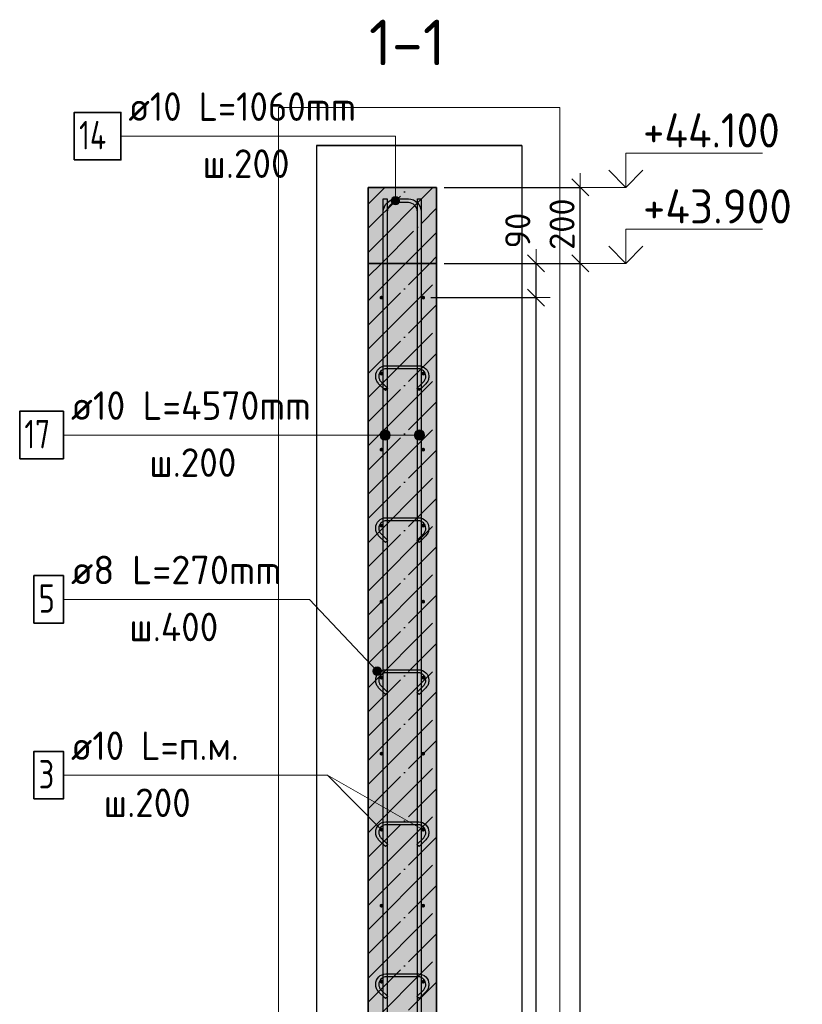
# Model space of a CAD drawing. Header units: millimetres. Extents: x 6386 to 94758, y 48049 to 71352.
# Tile 12 of 38: x 47919 to 49979, y 65340 to 67931. Entities that reach past the tile are written whole.
import ezdxf

# ---------------------------------------------------------------- set-up
doc = ezdxf.new("R2010")
doc.units = ezdxf.units.MM
doc.header["$PDMODE"] = 65
doc.linetypes.add('______11', pattern=[150, 120, -15, 0, -15])
doc.linetypes.add('______5', pattern=[330, 240, -30, 30, -30])
for name, color, linetype, lineweight in [('Standard', 7, 'Continuous', 25), ('Арм.стержн. Арматура края', 96, 'Continuous', 35), ('Арм.стержн. вертикальными 1', 22, 'Continuous', 35), ('Арм.стержн.горизонт. 1', 180, 'Continuous', 35), ('Высотная отметки_ общее', 7, 'Continuous', 13), ('Размерная линия_ общее', 7, 'Continuous', 13), ('Текст_ примечание', 7, 'Continuous', 13)]:
    doc.layers.add(name, color=color, linetype=linetype, lineweight=lineweight)
doc.layers.add('Арм.стержн.Стяжки', color=7, linetype='Continuous', lineweight=35, true_color=0x501e0f)
doc.styles.add('ISOCPEUR', font='ISOCPEUR')
doc.dimstyles.new('DIMSTYLE_3', dxfattribs={"dimtxt": 66, "dimasz": 75, "dimexe": 0, "dimexo": 0, "dimgap": 33, "dimtad": 2, "dimdec": 0, "dimrnd": 5, "dimzin": 12, "dimdsep": 46, "dimtxsty": 'ISOCPEUR', "dimblk1": 'ALL_ML_STRICH', "dimblk2": 'ALL_ML_STRICH', "dimsah": 1, "dimcen": 0, "dimclrd": 7, "dimclre": 256, "dimclrt": 7, "dimadec": 0, "dimazin": 0, "dimtfac": 1, "dimtdec": 0, "dimtix": 1, "dimtmove": 2, "dimatfit": 3, "dimfxl": 0, "dimtvp": 1.2, "dimtzin": 0, "dimlwd": 0, "dimlwe": -3, "dimarcsym": 0})
doc.dimstyles.new('DIMSTYLE_7', dxfattribs={"dimtxt": 66, "dimasz": 75, "dimexe": 0, "dimexo": 0, "dimgap": 33, "dimtad": 2, "dimdec": 0, "dimrnd": 5, "dimzin": 12, "dimdsep": 46, "dimtxsty": 'ISOCPEUR', "dimblk1": 'ALL_ML_STRICH', "dimblk2": 'ALL_ML_STRICH', "dimsah": 1, "dimcen": 0, "dimclrd": 7, "dimclre": 256, "dimclrt": 7, "dimadec": 0, "dimazin": 0, "dimtfac": 1, "dimtdec": 0, "dimtix": 1, "dimtmove": 2, "dimatfit": 3, "dimfxl": 0, "dimtzin": 0, "dimlwd": 0, "dimlwe": -3, "dimarcsym": 0})

# ---------------------------------------------------------------- blocks, each defined once
blk = doc.blocks.new('ALL_ML_STRICH')
at = {"color": 0, "linetype": 'ByBlock', "lineweight": -2}
for p, q in [((0, -0.5), (0, 0.5)), ((-1, 0), (0.5, 0)), ((-0.3, -0.3), (0.3, 0.3))]:
    blk.add_line(p, q, dxfattribs=at)
blk = doc.blocks.new('*D175')
at = {"layer": 'DEFPOINTS', "color": 7, "linetype": 'Continuous', "lineweight": 13, "transparency": 33554687}
for p in [(49016.4, 67289.6), (49016.4, 62889.6), (49394.8, 62889.6)]:
    blk.add_point(p, dxfattribs=at)
at = {"layer": 'Размерная линия_ общее', "color": 253, "linetype": 'Continuous', "lineweight": -2, "true_color": 0xa0a0a0, "transparency": 33554687}
for p, q in [((49036.4, 67289.6), (49394.8, 67289.6)), ((49036.4, 62889.6), (49394.8, 62889.6))]:
    blk.add_line(p, q, dxfattribs=at)
at = {"layer": 'Размерная линия_ общее', "color": 7, "linetype": 'Continuous', "lineweight": -2, "transparency": 33554687}
blk.add_line((49394.8, 62889.6), (49394.8, 67289.6), dxfattribs=at)
at = {"layer": 'Размерная линия_ общее', "color": 7, "linetype": 'Continuous', "lineweight": 13, "transparency": 33554687, "xscale": 75, "yscale": 75, "zscale": 75}
for p, rotation in [((49394.8, 67289.6), 90), ((49394.8, 62889.6), 270)]:
    blk.add_blockref('ALL_ML_STRICH', p, dxfattribs=dict(at, rotation=rotation))
at = {"layer": 'Размерная линия_ общее', "color": 7, "linetype": 'Continuous', "lineweight": 13, "transparency": 33554687, "insert": (49346.8, 65086.3), "char_height": 66, "width": 264, "attachment_point": 5, "rotation": 90, "style": 'ISOCPEUR'}
blk.add_mtext('\\A1;{4400}', dxfattribs=at)
blk = doc.blocks.new('*D176')
at = {"layer": 'DEFPOINTS', "color": 7, "linetype": 'Continuous', "lineweight": 13, "transparency": 33554687}
for p in [(49016.4, 67489.6), (49016.4, 67289.6), (49394.8, 67289.6)]:
    blk.add_point(p, dxfattribs=at)
at = {"layer": 'Размерная линия_ общее', "color": 253, "linetype": 'Continuous', "lineweight": -2, "true_color": 0xa0a0a0, "transparency": 33554687}
for p, q in [((49036.4, 67489.6), (49394.8, 67489.6)), ((49036.4, 67289.6), (49394.8, 67289.6))]:
    blk.add_line(p, q, dxfattribs=at)
at = {"layer": 'Размерная линия_ общее', "color": 7, "linetype": 'Continuous', "lineweight": -2, "transparency": 33554687}
blk.add_line((49394.8, 67289.6), (49394.8, 67489.6), dxfattribs=at)
at = {"layer": 'Размерная линия_ общее', "color": 7, "linetype": 'Continuous', "lineweight": 13, "transparency": 33554687, "xscale": 75, "yscale": 75, "zscale": 75}
for p, rotation in [((49394.8, 67489.6), 90), ((49394.8, 67289.6), 270)]:
    blk.add_blockref('ALL_ML_STRICH', p, dxfattribs=dict(at, rotation=rotation))
at = {"layer": 'Размерная линия_ общее', "color": 7, "linetype": 'Continuous', "lineweight": 13, "transparency": 33554687, "insert": (49346.8, 67392.9), "char_height": 66, "width": 198, "attachment_point": 5, "rotation": 90, "style": 'ISOCPEUR'}
blk.add_mtext('\\A1;{200}', dxfattribs=at)
blk = doc.blocks.new('*D178')
at = {"layer": 'DEFPOINTS', "color": 7, "linetype": 'Continuous', "lineweight": 13, "transparency": 33554687}
for p in [(48981.4, 67199.6), (48981.4, 62999.6), (49278.4, 62999.6)]:
    blk.add_point(p, dxfattribs=at)
at = {"layer": 'Размерная линия_ общее', "color": 253, "linetype": 'Continuous', "lineweight": -2, "true_color": 0xa0a0a0, "transparency": 33554687}
for p, q in [((49001.4, 67199.6), (49278.4, 67199.6)), ((49001.4, 62999.6), (49278.4, 62999.6))]:
    blk.add_line(p, q, dxfattribs=at)
at = {"layer": 'Размерная линия_ общее', "color": 7, "linetype": 'Continuous', "lineweight": -2, "transparency": 33554687}
blk.add_line((49278.4, 62999.6), (49278.4, 67199.6), dxfattribs=at)
at = {"layer": 'Размерная линия_ общее', "color": 7, "linetype": 'Continuous', "lineweight": 13, "transparency": 33554687, "xscale": 75, "yscale": 75, "zscale": 75}
for p, rotation in [((49278.4, 67199.6), 90), ((49278.4, 62999.6), 270)]:
    blk.add_blockref('ALL_ML_STRICH', p, dxfattribs=dict(at, rotation=rotation))
at = {"layer": 'Размерная линия_ общее', "color": 7, "linetype": 'Continuous', "lineweight": 13, "transparency": 33554687, "insert": (49197.4, 64874.6), "char_height": 66, "width": 3.3, "attachment_point": 1, "rotation": 90, "line_spacing_factor": 0.60241, "style": 'ISOCPEUR'}
blk.add_mtext('\\W0.91;21х200=4200', dxfattribs=at)
blk = doc.blocks.new('*D179')
at = {"layer": 'DEFPOINTS', "color": 7, "linetype": 'Continuous', "lineweight": 13, "transparency": 33554687}
for p in [(49016.4, 67289.6), (48981.4, 67199.6), (49278.4, 67199.6)]:
    blk.add_point(p, dxfattribs=at)
at = {"layer": 'Размерная линия_ общее', "color": 253, "linetype": 'Continuous', "lineweight": -2, "true_color": 0xa0a0a0, "transparency": 33554687}
for p, q in [((49036.4, 67289.6), (49278.4, 67289.6)), ((49001.4, 67199.6), (49278.4, 67199.6))]:
    blk.add_line(p, q, dxfattribs=at)
at = {"layer": 'Размерная линия_ общее', "color": 7, "linetype": 'Continuous', "lineweight": -2, "transparency": 33554687}
blk.add_line((49278.4, 67199.6), (49278.4, 67289.6), dxfattribs=at)
at = {"layer": 'Размерная линия_ общее', "color": 7, "linetype": 'Continuous', "lineweight": 13, "transparency": 33554687, "xscale": 75, "yscale": 75, "zscale": 75}
for p, rotation in [((49278.4, 67289.6), 90), ((49278.4, 67199.6), 270)]:
    blk.add_blockref('ALL_ML_STRICH', p, dxfattribs=dict(at, rotation=rotation))
at = {"layer": 'Размерная линия_ общее', "color": 7, "linetype": 'Continuous', "lineweight": 13, "transparency": 33554687, "insert": (49230.3, 67376), "char_height": 66, "width": 132, "attachment_point": 5, "rotation": 90, "style": 'ISOCPEUR'}
blk.add_mtext('\\A1;{90}', dxfattribs=at)
blk = doc.blocks.new('COMPLEX_ELEVATIONDIM_1')
at = {"layer": 'Высотная отметки_ общее', "color": 7, "linetype": 'Continuous', "lineweight": 13, "transparency": 33554687}
for p, q in [((49514.8, 67489.6), (49514.8, 67579.6)), ((49514.8, 67579.6), (49874.8, 67579.6)), ((49514.8, 67489.6), (49469.8, 67534.6)), ((49514.8, 67489.6), (49559.8, 67534.6)), ((49514.8, 67489.6), (49408.7, 67489.6)), ((49514.8, 67489.6), (49514.8, 67489.6)), ((49514.8, 67489.6), (49514.8, 67489.6)), ((49514.8, 67489.6), (49514.8, 67489.6)), ((49514.8, 67489.6), (49514.8, 67489.6)), ((49514.8, 67289.6), (49514.8, 67379.6)), ((49514.8, 67379.6), (49874.8, 67379.6)), ((49514.8, 67289.6), (49469.8, 67334.6)), ((49514.8, 67289.6), (49559.8, 67334.6)), ((49514.8, 67289.6), (49408.7, 67289.6)), ((49514.8, 67289.6), (49514.8, 67289.6)), ((49514.8, 67289.6), (49514.8, 67289.6)), ((49514.8, 67289.6), (49514.8, 67289.6)), ((49514.8, 67289.6), (49514.8, 67289.6)), ((49514.8, 62889.6), (49514.8, 62979.6)), ((49514.8, 62979.6), (49874.8, 62979.6)), ((49514.8, 62889.6), (49469.8, 62934.6)), ((49514.8, 62889.6), (49559.8, 62934.6)), ((49514.8, 62889.6), (49514.8, 62889.6)), ((49514.8, 62889.6), (49514.8, 62889.6)), ((49514.8, 62889.6), (49514.8, 62889.6)), ((49514.8, 62889.6), (49514.8, 62889.6))]:
    blk.add_line(p, q, dxfattribs=at)
blk.add_lwpolyline([(49514.8, 62889.6), (49454.8, 62889.6), (49454.8, 62889.6), (49408.7, 62889.6)], dxfattribs=at)
at = {"layer": 'Высотная отметки_ общее', "color": 7, "linetype": 'Continuous', "lineweight": 13, "transparency": 33554687, "char_height": 90, "attachment_point": 7, "style": 'ISOCPEUR'}
for s, insert, width in [('\\W0.92;+44.100', (49559.8, 67594.6), 446.05), ('\\W0.96;+43.900', (49559.8, 67394.6), 456.775), ('\\W0.96;+39.500', (49559.8, 62994.6), 447.716)]:
    blk.add_mtext(s, dxfattribs=dict(at, insert=insert, width=width))

msp = doc.modelspace()

# ---------------------------------------------------------------- hatches: boundary and pattern name
at = {"linetype": 'Continuous', "lineweight": -3, "transparency": 33554687}
msp.add_hatch(color=9, dxfattribs=at).paths.add_polyline_path([(49016.4, 67489.6), (48836.4, 67489.6), (48836.4, 67289.6), (49016.4, 67289.6)])
at = {"layer": 'Арм.стержн. Арматура края', "linetype": 'Continuous', "lineweight": 13, "transparency": 33554687}
for points in [[(48913.7, 67464.3), (48902.5, 67464.3), (48898.4, 67460.2)], [(48913.7, 67464.3), (48898.4, 67460.2), (48917.8, 67460.2)], [(48902.5, 67464.3), (48913.7, 67464.3), (48908.1, 67465.9)], [(48917.8, 67460.2), (48898.4, 67460.2), (48896.8, 67454.6)], [(48917.8, 67460.2), (48896.8, 67454.6), (48919.3, 67454.6)], [(48919.3, 67454.6), (48896.8, 67454.6), (48898.4, 67449)], [(48919.3, 67454.6), (48898.4, 67449), (48917.8, 67449)], [(48917.8, 67449), (48898.4, 67449), (48902.5, 67444.9)], [(48917.8, 67449), (48902.5, 67444.9), (48913.7, 67444.9)], [(48913.7, 67444.9), (48902.5, 67444.9), (48908.1, 67443.4)]]:
    msp.add_hatch(color=7, dxfattribs=at).paths.add_polyline_path(points)
at = {"layer": 'Арм.стержн. вертикальными 1', "linetype": 'Continuous', "lineweight": 13, "transparency": 33554687}
for points in [[(48869.8, 66831.2), (48869.8, 66844.7), (48867.9, 66838)], [(48869.8, 66844.7), (48874.7, 66826.4), (48874.7, 66849.6)], [(48869.8, 66844.7), (48869.8, 66831.2), (48874.7, 66826.4)], [(48874.7, 66849.6), (48881.4, 66824.5), (48881.4, 66851.5)], [(48874.7, 66849.6), (48874.7, 66826.4), (48881.4, 66824.5)], [(48881.4, 66851.5), (48881.4, 66824.5), (48888.2, 66826.4)], [(48881.4, 66851.5), (48888.2, 66826.4), (48888.2, 66849.6)], [(48888.2, 66849.6), (48888.2, 66826.4), (48893, 66831.2)], [(48888.2, 66849.6), (48893, 66831.2), (48893, 66844.7)], [(48893, 66844.7), (48893, 66831.2), (48894.9, 66838)], [(48959.8, 66831.2), (48959.8, 66844.7), (48957.9, 66838)], [(48959.8, 66844.7), (48964.7, 66826.4), (48964.7, 66849.6)], [(48959.8, 66844.7), (48959.8, 66831.2), (48964.7, 66826.4)], [(48964.7, 66849.6), (48971.4, 66824.5), (48971.4, 66851.5)], [(48964.7, 66849.6), (48964.7, 66826.4), (48971.4, 66824.5)], [(48971.4, 66851.5), (48971.4, 66824.5), (48978.2, 66826.4)], [(48971.4, 66851.5), (48978.2, 66826.4), (48978.2, 66849.6)], [(48978.2, 66849.6), (48978.2, 66826.4), (48983, 66831.2)], [(48978.2, 66849.6), (48983, 66831.2), (48983, 66844.7)], [(48983, 66844.7), (48983, 66831.2), (48984.9, 66838)]]:
    msp.add_hatch(color=7, dxfattribs=at).paths.add_polyline_path(points)
at = {"layer": 'Арм.стержн.горизонт. 1', "linetype": 'Continuous', "lineweight": 50, "transparency": 33554687}
for points in [[(48876.4, 67199.6), (48876, 67201.5), (48875, 67203.1), (48873.3, 67204.2), (48871.4, 67204.6), (48869.5, 67204.2), (48867.9, 67203.1), (48866.8, 67201.5), (48866.4, 67199.6), (48866.8, 67197.7), (48867.9, 67196.1), (48869.5, 67195), (48871.4, 67194.6), (48873.3, 67195), (48875, 67196.1), (48876, 67197.7)], [(48986.4, 67199.6), (48986, 67201.5), (48985, 67203.1), (48983.3, 67204.2), (48981.4, 67204.6), (48979.5, 67204.2), (48977.9, 67203.1), (48976.8, 67201.5), (48976.4, 67199.6), (48976.8, 67197.7), (48977.9, 67196.1), (48979.5, 67195), (48981.4, 67194.6), (48983.3, 67195), (48985, 67196.1), (48986, 67197.7)], [(48876.4, 66999.6), (48876, 67001.5), (48875, 67003.1), (48873.3, 67004.2), (48871.4, 67004.6), (48869.5, 67004.2), (48867.9, 67003.1), (48866.8, 67001.5), (48866.4, 66999.6), (48866.8, 66997.7), (48867.9, 66996.1), (48869.5, 66995), (48871.4, 66994.6), (48873.3, 66995), (48875, 66996.1), (48876, 66997.7)], [(48986.4, 66999.6), (48986, 67001.5), (48985, 67003.1), (48983.3, 67004.2), (48981.4, 67004.6), (48979.5, 67004.2), (48977.9, 67003.1), (48976.8, 67001.5), (48976.4, 66999.6), (48976.8, 66997.7), (48977.9, 66996.1), (48979.5, 66995), (48981.4, 66994.6), (48983.3, 66995), (48985, 66996.1), (48986, 66997.7)], [(48876.4, 66799.6), (48876, 66801.5), (48875, 66803.1), (48873.3, 66804.2), (48871.4, 66804.6), (48869.5, 66804.2), (48867.9, 66803.1), (48866.8, 66801.5), (48866.4, 66799.6), (48866.8, 66797.7), (48867.9, 66796.1), (48869.5, 66795), (48871.4, 66794.6), (48873.3, 66795), (48875, 66796.1), (48876, 66797.7)], [(48986.4, 66799.6), (48986, 66801.5), (48985, 66803.1), (48983.3, 66804.2), (48981.4, 66804.6), (48979.5, 66804.2), (48977.9, 66803.1), (48976.8, 66801.5), (48976.4, 66799.6), (48976.8, 66797.7), (48977.9, 66796.1), (48979.5, 66795), (48981.4, 66794.6), (48983.3, 66795), (48985, 66796.1), (48986, 66797.7)], [(48876.4, 66599.6), (48876, 66601.5), (48875, 66603.1), (48873.3, 66604.2), (48871.4, 66604.6), (48869.5, 66604.2), (48867.9, 66603.1), (48866.8, 66601.5), (48866.4, 66599.6), (48866.8, 66597.7), (48867.9, 66596.1), (48869.5, 66595), (48871.4, 66594.6), (48873.3, 66595), (48875, 66596.1), (48876, 66597.7)], [(48986.4, 66599.6), (48986, 66601.5), (48985, 66603.1), (48983.3, 66604.2), (48981.4, 66604.6), (48979.5, 66604.2), (48977.9, 66603.1), (48976.8, 66601.5), (48976.4, 66599.6), (48976.8, 66597.7), (48977.9, 66596.1), (48979.5, 66595), (48981.4, 66594.6), (48983.3, 66595), (48985, 66596.1), (48986, 66597.7)], [(48876.4, 66399.6), (48876, 66401.5), (48875, 66403.1), (48873.3, 66404.2), (48871.4, 66404.6), (48869.5, 66404.2), (48867.9, 66403.1), (48866.8, 66401.5), (48866.4, 66399.6), (48866.8, 66397.7), (48867.9, 66396.1), (48869.5, 66395), (48871.4, 66394.6), (48873.3, 66395), (48875, 66396.1), (48876, 66397.7)], [(48986.4, 66399.6), (48986, 66401.5), (48985, 66403.1), (48983.3, 66404.2), (48981.4, 66404.6), (48979.5, 66404.2), (48977.9, 66403.1), (48976.8, 66401.5), (48976.4, 66399.6), (48976.8, 66397.7), (48977.9, 66396.1), (48979.5, 66395), (48981.4, 66394.6), (48983.3, 66395), (48985, 66396.1), (48986, 66397.7)], [(48876.4, 66199.6), (48876, 66201.5), (48875, 66203.1), (48873.3, 66204.2), (48871.4, 66204.6), (48869.5, 66204.2), (48867.9, 66203.1), (48866.8, 66201.5), (48866.4, 66199.6), (48866.8, 66197.7), (48867.9, 66196.1), (48869.5, 66195), (48871.4, 66194.6), (48873.3, 66195), (48875, 66196.1), (48876, 66197.7)], [(48986.4, 66199.6), (48986, 66201.5), (48985, 66203.1), (48983.3, 66204.2), (48981.4, 66204.6), (48979.5, 66204.2), (48977.9, 66203.1), (48976.8, 66201.5), (48976.4, 66199.6), (48976.8, 66197.7), (48977.9, 66196.1), (48979.5, 66195), (48981.4, 66194.6), (48983.3, 66195), (48985, 66196.1), (48986, 66197.7)], [(48876.4, 65999.6), (48876, 66001.5), (48875, 66003.1), (48873.3, 66004.2), (48871.4, 66004.6), (48869.5, 66004.2), (48867.9, 66003.1), (48866.8, 66001.5), (48866.4, 65999.6), (48866.8, 65997.7), (48867.9, 65996.1), (48869.5, 65995), (48871.4, 65994.6), (48873.3, 65995), (48875, 65996.1), (48876, 65997.7)], [(48986.4, 65999.6), (48986, 66001.5), (48985, 66003.1), (48983.3, 66004.2), (48981.4, 66004.6), (48979.5, 66004.2), (48977.9, 66003.1), (48976.8, 66001.5), (48976.4, 65999.6), (48976.8, 65997.7), (48977.9, 65996.1), (48979.5, 65995), (48981.4, 65994.6), (48983.3, 65995), (48985, 65996.1), (48986, 65997.7)], [(48876.4, 65799.6), (48876, 65801.5), (48875, 65803.1), (48873.3, 65804.2), (48871.4, 65804.6), (48869.5, 65804.2), (48867.9, 65803.1), (48866.8, 65801.5), (48866.4, 65799.6), (48866.8, 65797.7), (48867.9, 65796.1), (48869.5, 65795), (48871.4, 65794.6), (48873.3, 65795), (48875, 65796.1), (48876, 65797.7)], [(48986.4, 65799.6), (48986, 65801.5), (48985, 65803.1), (48983.3, 65804.2), (48981.4, 65804.6), (48979.5, 65804.2), (48977.9, 65803.1), (48976.8, 65801.5), (48976.4, 65799.6), (48976.8, 65797.7), (48977.9, 65796.1), (48979.5, 65795), (48981.4, 65794.6), (48983.3, 65795), (48985, 65796.1), (48986, 65797.7)], [(48876.4, 65599.6), (48876, 65601.5), (48875, 65603.1), (48873.3, 65604.2), (48871.4, 65604.6), (48869.5, 65604.2), (48867.9, 65603.1), (48866.8, 65601.5), (48866.4, 65599.6), (48866.8, 65597.7), (48867.9, 65596.1), (48869.5, 65595), (48871.4, 65594.6), (48873.3, 65595), (48875, 65596.1), (48876, 65597.7)], [(48986.4, 65599.6), (48986, 65601.5), (48985, 65603.1), (48983.3, 65604.2), (48981.4, 65604.6), (48979.5, 65604.2), (48977.9, 65603.1), (48976.8, 65601.5), (48976.4, 65599.6), (48976.8, 65597.7), (48977.9, 65596.1), (48979.5, 65595), (48981.4, 65594.6), (48983.3, 65595), (48985, 65596.1), (48986, 65597.7)], [(48876.4, 65399.6), (48876, 65401.5), (48875, 65403.1), (48873.3, 65404.2), (48871.4, 65404.6), (48869.5, 65404.2), (48867.9, 65403.1), (48866.8, 65401.5), (48866.4, 65399.6), (48866.8, 65397.7), (48867.9, 65396.1), (48869.5, 65395), (48871.4, 65394.6), (48873.3, 65395), (48875, 65396.1), (48876, 65397.7)], [(48986.4, 65399.6), (48986, 65401.5), (48985, 65403.1), (48983.3, 65404.2), (48981.4, 65404.6), (48979.5, 65404.2), (48977.9, 65403.1), (48976.8, 65401.5), (48976.4, 65399.6), (48976.8, 65397.7), (48977.9, 65396.1), (48979.5, 65395), (48981.4, 65394.6), (48983.3, 65395), (48985, 65396.1), (48986, 65397.7)]]:
    msp.add_hatch(color=4, dxfattribs=at).paths.add_polyline_path(points)
at = {"layer": 'Арм.стержн.Стяжки', "linetype": 'Continuous', "lineweight": 13, "transparency": 33554687}
for points in [[(48857.9, 66227.4), (48849.7, 66219.6), (48849.5, 66213.9)], [(48857.9, 66227.4), (48849.5, 66213.9), (48863.6, 66227.2)], [(48863.6, 66227.2), (48849.5, 66213.9), (48852.2, 66208.8)], [(48849.7, 66219.6), (48857.9, 66227.4), (48852.7, 66224.7)], [(48863.6, 66227.2), (48852.2, 66208.8), (48868.6, 66224.2)], [(48868.6, 66224.2), (48852.2, 66208.8), (48857.3, 66205.7)], [(48868.6, 66224.2), (48857.3, 66205.7), (48871.3, 66219)], [(48871.3, 66219), (48857.3, 66205.7), (48863, 66205.6)], [(48871.3, 66219), (48863, 66205.6), (48871.2, 66213.3)], [(48871.2, 66213.3), (48863, 66205.6), (48868.2, 66208.3)]]:
    msp.add_hatch(color=7, dxfattribs=at).paths.add_polyline_path(points)
at = {"layer": 'Размерная линия_ общее', "linetype": 'Continuous', "lineweight": -3, "true_color": 0xc7c7c7, "transparency": 33554687}
msp.add_hatch(color=9, dxfattribs=at).paths.add_polyline_path([(49016.4, 67289.6), (48836.4, 67289.6), (48836.4, 62889.6), (49016.4, 62889.6)])

# ---------------------------------------------------------------- linework, layer by layer
at = {"color": 253, "linetype": '______11', "lineweight": -3, "true_color": 0xababab, "transparency": 33554687}
for p, q in [((48836.4, 67382.1), (48944, 67489.6)), ((48871.3, 67289.6), (49016.4, 67434.8)), ((48998.5, 67289.6), (49016.4, 67307.5))]:
    msp.add_line(p, q, dxfattribs=at)
at = {"color": 253, "linetype": '______5', "lineweight": -3, "true_color": 0xababab, "transparency": 33554687}
for p, q in [((48836.4, 67318.4), (49007.6, 67489.6)), ((48836.4, 67445.7), (48880.3, 67489.6)), ((48934.9, 67289.6), (49016.4, 67371.1))]:
    msp.add_line(p, q, dxfattribs=at)
at = {"color": 7, "linetype": 'Continuous', "lineweight": 35, "transparency": 33554687}
for p, q in [((48836.4, 67489.6), (48836.4, 67289.6)), ((49016.4, 67489.6), (48836.4, 67489.6)), ((49016.4, 67289.6), (49016.4, 67489.6))]:
    msp.add_line(p, q, dxfattribs=at)
at = {"color": 7, "linetype": 'Continuous', "lineweight": 25, "transparency": 33554687}
msp.add_line((48836.4, 67289.6), (49016.4, 67289.6), dxfattribs=at)
at = {"layer": 'Standard', "color": 52, "linetype": 'Continuous', "lineweight": -3, "transparency": 33554687}
for p, q in [((48700.8, 67599.6), (48700.8, 62809.6)), ((48700.8, 67599.6), (48700.8, 62809.6)), ((48700.8, 67599.6), (49240.8, 67599.6)), ((49240.8, 67599.6), (48700.8, 67599.6)), ((49240.8, 67599.6), (49240.8, 62809.6)), ((49240.8, 67599.6), (49240.8, 62809.6))]:
    msp.add_line(p, q, dxfattribs=at)
at = {"layer": 'Standard', "color": 7, "linetype": 'Continuous', "lineweight": 13, "transparency": 33554687}
msp.add_lwpolyline([(48600.8, 62709.6), (49340.8, 62709.6), (49340.8, 67699.6), (48600.8, 67699.6), (48600.8, 62709.6)], dxfattribs=at)
at = {"layer": 'Арм.стержн. Арматура края', "color": 7, "linetype": 'Continuous', "lineweight": 13, "transparency": 33554687}
for p, q in [((48185.6, 67624.6), (48908.1, 67624.6)), ((48908.1, 67624.6), (48908.1, 67454.6)), ((48908.1, 67465.9), (48908.1, 67465.9)), ((48896.8, 67454.6), (48896.8, 67454.6)), ((48908.1, 67443.4), (48908.1, 67443.4)), ((48919.3, 67454.6), (48919.3, 67454.6))]:
    msp.add_line(p, q, dxfattribs=at)
at = {"layer": 'Арм.стержн. Арматура края', "color": 7, "linetype": 'Continuous', "lineweight": 35, "transparency": 33554687}
msp.add_lwpolyline([(48063.1, 67562.1), (48185.6, 67562.1), (48185.6, 67687.1), (48063.1, 67687.1), (48063.1, 67562.1)], dxfattribs=at)
at = {"layer": 'Арм.стержн. Арматура края', "color": 4, "linetype": 'Continuous', "lineweight": 25, "transparency": 33554687}
msp.add_lwpolyline([(48966.4, 66959.6), (48966.4, 67425.6), (48965.8, 67430.1), (48964.3, 67434.7), (48961.9, 67438.9), (48959.1, 67442.3), (48955.7, 67445.1), (48951.5, 67447.5), (48946.9, 67449), (48942.4, 67449.6), (48910.5, 67449.6), (48905.9, 67449), (48901.4, 67447.5), (48897.2, 67445.1), (48893.8, 67442.3), (48890.9, 67438.9), (48888.6, 67434.7), (48887.1, 67430.1), (48886.4, 67425.6), (48886.4, 66959.6), (48876.4, 66959.6), (48876.4, 67426.3), (48877.3, 67432.4), (48879.4, 67438.7), (48882.6, 67444.6), (48886.7, 67449.4), (48891.5, 67453.4), (48897.3, 67456.7), (48903.7, 67458.8), (48909.8, 67459.6), (48943.1, 67459.6), (48949.2, 67458.8), (48955.5, 67456.7), (48961.4, 67453.4), (48966.2, 67449.4), (48970.2, 67444.6), (48973.5, 67438.7), (48975.6, 67432.4), (48976.4, 67426.3), (48976.4, 66959.6), (48966.4, 66959.6)], dxfattribs=at)
at = {"layer": 'Арм.стержн. Арматура края', "color": 7, "linetype": 'Continuous', "lineweight": 13, "transparency": 33554687}
msp.add_circle((48908.1, 67454.6), 11.3, dxfattribs=at)
at = {"layer": 'Арм.стержн. вертикальными 1', "color": 7, "linetype": 'Continuous', "lineweight": 13, "transparency": 33554687}
for p, q in [((48881.4, 66851.5), (48881.4, 66851.5)), ((48971.4, 66851.5), (48971.4, 66851.5)), ((48034.3, 66838), (48779.3, 66838)), ((48779.3, 66838), (48881.4, 66838)), ((48779.3, 66838), (48971.4, 66838)), ((48867.9, 66838), (48867.9, 66838)), ((48881.4, 66824.5), (48881.4, 66824.5)), ((48894.9, 66838), (48894.9, 66838)), ((48957.9, 66838), (48957.9, 66838)), ((48971.4, 66824.5), (48971.4, 66824.5)), ((48984.9, 66838), (48984.9, 66838))]:
    msp.add_line(p, q, dxfattribs=at)
at = {"layer": 'Арм.стержн. вертикальными 1', "color": 4, "linetype": 'Continuous', "lineweight": 25, "transparency": 33554687}
for points in [[(48876.4, 62889.6), (48876.4, 67459.6), (48886.4, 67459.6), (48886.4, 62889.6), (48876.4, 62889.6)], [(48966.4, 62889.6), (48966.4, 67459.6), (48976.4, 67459.6), (48976.4, 62889.6), (48966.4, 62889.6)]]:
    msp.add_lwpolyline(points, dxfattribs=at)
at = {"layer": 'Арм.стержн. вертикальными 1', "color": 7, "linetype": 'Continuous', "lineweight": 35, "transparency": 33554687}
msp.add_lwpolyline([(47919.3, 66775.5), (48034.3, 66775.5), (48034.3, 66900.5), (47919.3, 66900.5), (47919.3, 66775.5)], dxfattribs=at)
at = {"layer": 'Арм.стержн. вертикальными 1', "color": 7, "linetype": 'Continuous', "lineweight": 13, "transparency": 33554687}
for centre in [(48881.4, 66838), (48971.4, 66838)]:
    msp.add_circle(centre, 13.5, dxfattribs=at)
at = {"layer": 'Арм.стержн.горизонт. 1', "color": 52, "linetype": 'Continuous', "lineweight": 25, "transparency": 33554687}
for p, q in [((48836.4, 67309.6), (48836.4, 67309.6)), ((49016.4, 67309.6), (49016.4, 67309.6))]:
    msp.add_line(p, q, dxfattribs=at)
at = {"layer": 'Арм.стержн.горизонт. 1', "color": 7, "linetype": 'Continuous', "lineweight": 13, "transparency": 33554687}
for p, q in [((48034.3, 65943), (48729.3, 65943)), ((48729.3, 65943), (48871.4, 65799.6))]:
    msp.add_line(p, q, dxfattribs=at)
at = {"layer": 'Арм.стержн.горизонт. 1', "color": 7, "linetype": 'Continuous', "lineweight": 35, "transparency": 33554687}
msp.add_lwpolyline([(47956.8, 65880.5), (48034.3, 65880.5), (48034.3, 66005.5), (47956.8, 66005.5), (47956.8, 65880.5)], dxfattribs=at)
at = {"layer": 'Арм.стержн.Стяжки', "color": 7, "linetype": 'Continuous', "lineweight": 13, "transparency": 33554687}
for p, q in [((48034.3, 66405.5), (48681.8, 66405.5)), ((48681.8, 66405.5), (48860.4, 66216.5)), ((48852.7, 66224.7), (48852.7, 66224.7)), ((48868.6, 66224.2), (48868.6, 66224.2)), ((48852.2, 66208.8), (48852.2, 66208.8)), ((48868.2, 66208.3), (48868.2, 66208.3))]:
    msp.add_line(p, q, dxfattribs=at)
at = {"layer": 'Арм.стержн.Стяжки', "color": 40, "linetype": 'Continuous', "lineweight": 25, "transparency": 33554687}
for points in [[(48965, 66960.7), (48982.8, 66978.6), (48984.1, 66980), (48985.2, 66981.6), (48986.1, 66983.2), (48986.9, 66984.8), (48987.5, 66986.6), (48988, 66988.4), (48988.3, 66990.2), (48988.4, 66992.1), (48988.4, 66993.2), (48987.9, 66996.9), (48986.7, 67000.5), (48984.8, 67003.9), (48982.6, 67006.6), (48979.8, 67008.9), (48976.5, 67010.8), (48972.8, 67012), (48969.2, 67012.5), (48883.7, 67012.5), (48880, 67012), (48876.4, 67010.8), (48873, 67008.9), (48870.3, 67006.6), (48868, 67003.9), (48866.1, 67000.5), (48864.9, 66996.9), (48864.4, 66993.2), (48864.4, 66992.1), (48864.6, 66990.2), (48864.9, 66988.4), (48865.3, 66986.6), (48866, 66984.8), (48866.7, 66983.2), (48867.7, 66981.6), (48868.8, 66980), (48870, 66978.6), (48887.9, 66960.7), (48882.2, 66955.1), (48864.2, 66973.1), (48862.5, 66975.1), (48861, 66977.2), (48859.6, 66979.4), (48858.6, 66981.8), (48857.7, 66984.2), (48857, 66986.7), (48856.6, 66989.3), (48856.4, 66991.8), (48856.4, 66993.8), (48857.1, 66998.7), (48858.8, 67003.8), (48861.4, 67008.4), (48864.6, 67012.3), (48868.5, 67015.5), (48873.1, 67018.1), (48878.2, 67019.8), (48883.1, 67020.5), (48969.7, 67020.5), (48974.6, 67019.8), (48979.7, 67018.1), (48984.4, 67015.5), (48988.2, 67012.3), (48991.5, 67008.4), (48994.1, 67003.8), (48995.7, 66998.7), (48996.4, 66993.8), (48996.4, 66991.8), (48996.2, 66989.3), (48995.8, 66986.7), (48995.2, 66984.2), (48994.3, 66981.8), (48993.2, 66979.4), (48991.9, 66977.2), (48990.4, 66975.1), (48988.7, 66973.1), (48970.6, 66955.1), (48965, 66960.7)], [(48965, 66560.7), (48982.8, 66578.6), (48984.1, 66580), (48985.2, 66581.6), (48986.1, 66583.2), (48986.9, 66584.8), (48987.5, 66586.6), (48988, 66588.4), (48988.3, 66590.2), (48988.4, 66592.1), (48988.4, 66593.2), (48987.9, 66596.9), (48986.7, 66600.5), (48984.8, 66603.9), (48982.6, 66606.6), (48979.8, 66608.9), (48976.5, 66610.8), (48972.8, 66612), (48969.2, 66612.5), (48883.7, 66612.5), (48880, 66612), (48876.4, 66610.8), (48873, 66608.9), (48870.3, 66606.6), (48868, 66603.9), (48866.1, 66600.5), (48864.9, 66596.9), (48864.4, 66593.2), (48864.4, 66592.1), (48864.6, 66590.2), (48864.9, 66588.4), (48865.3, 66586.6), (48866, 66584.8), (48866.7, 66583.2), (48867.7, 66581.6), (48868.8, 66580), (48870, 66578.6), (48887.9, 66560.7), (48882.2, 66555.1), (48864.2, 66573.1), (48862.5, 66575.1), (48861, 66577.2), (48859.6, 66579.4), (48858.6, 66581.8), (48857.7, 66584.2), (48857, 66586.7), (48856.6, 66589.3), (48856.4, 66591.8), (48856.4, 66593.8), (48857.1, 66598.7), (48858.8, 66603.8), (48861.4, 66608.4), (48864.6, 66612.3), (48868.5, 66615.5), (48873.1, 66618.1), (48878.2, 66619.8), (48883.1, 66620.5), (48969.7, 66620.5), (48974.6, 66619.8), (48979.7, 66618.1), (48984.4, 66615.5), (48988.2, 66612.3), (48991.5, 66608.4), (48994.1, 66603.8), (48995.7, 66598.7), (48996.4, 66593.8), (48996.4, 66591.8), (48996.2, 66589.3), (48995.8, 66586.7), (48995.2, 66584.2), (48994.3, 66581.8), (48993.2, 66579.4), (48991.9, 66577.2), (48990.4, 66575.1), (48988.7, 66573.1), (48970.6, 66555.1), (48965, 66560.7)], [(48965, 66160.7), (48982.8, 66178.6), (48984.1, 66180), (48985.2, 66181.6), (48986.1, 66183.2), (48986.9, 66184.8), (48987.5, 66186.6), (48988, 66188.4), (48988.3, 66190.2), (48988.4, 66192.1), (48988.4, 66193.2), (48987.9, 66196.9), (48986.7, 66200.5), (48984.8, 66203.9), (48982.6, 66206.6), (48979.8, 66208.9), (48976.5, 66210.8), (48972.8, 66212), (48969.2, 66212.5), (48883.7, 66212.5), (48880, 66212), (48876.4, 66210.8), (48873, 66208.9), (48870.3, 66206.6), (48868, 66203.9), (48866.1, 66200.5), (48864.9, 66196.9), (48864.4, 66193.2), (48864.4, 66192.1), (48864.6, 66190.2), (48864.9, 66188.4), (48865.3, 66186.6), (48866, 66184.8), (48866.7, 66183.2), (48867.7, 66181.6), (48868.8, 66180), (48870, 66178.6), (48887.9, 66160.7), (48882.2, 66155.1), (48864.2, 66173.1), (48862.5, 66175.1), (48861, 66177.2), (48859.6, 66179.4), (48858.6, 66181.8), (48857.7, 66184.2), (48857, 66186.7), (48856.6, 66189.3), (48856.4, 66191.8), (48856.4, 66193.8), (48857.1, 66198.7), (48858.8, 66203.8), (48861.4, 66208.4), (48864.6, 66212.3), (48868.5, 66215.5), (48873.1, 66218.1), (48878.2, 66219.8), (48883.1, 66220.5), (48969.7, 66220.5), (48974.6, 66219.8), (48979.7, 66218.1), (48984.4, 66215.5), (48988.2, 66212.3), (48991.5, 66208.4), (48994.1, 66203.8), (48995.7, 66198.7), (48996.4, 66193.8), (48996.4, 66191.8), (48996.2, 66189.3), (48995.8, 66186.7), (48995.2, 66184.2), (48994.3, 66181.8), (48993.2, 66179.4), (48991.9, 66177.2), (48990.4, 66175.1), (48988.7, 66173.1), (48970.6, 66155.1), (48965, 66160.7)], [(48965, 65760.7), (48982.8, 65778.6), (48984.1, 65780), (48985.2, 65781.6), (48986.1, 65783.2), (48986.9, 65784.8), (48987.5, 65786.6), (48988, 65788.4), (48988.3, 65790.2), (48988.4, 65792.1), (48988.4, 65793.2), (48987.9, 65796.9), (48986.7, 65800.5), (48984.8, 65803.9), (48982.6, 65806.6), (48979.8, 65808.9), (48976.5, 65810.8), (48972.8, 65812), (48969.2, 65812.5), (48883.7, 65812.5), (48880, 65812), (48876.4, 65810.8), (48873, 65808.9), (48870.3, 65806.6), (48868, 65803.9), (48866.1, 65800.5), (48864.9, 65796.9), (48864.4, 65793.2), (48864.4, 65792.1), (48864.6, 65790.2), (48864.9, 65788.4), (48865.3, 65786.6), (48866, 65784.8), (48866.7, 65783.2), (48867.7, 65781.6), (48868.8, 65780), (48870, 65778.6), (48887.9, 65760.7), (48882.2, 65755.1), (48864.2, 65773.1), (48862.5, 65775.1), (48861, 65777.2), (48859.6, 65779.4), (48858.6, 65781.8), (48857.7, 65784.2), (48857, 65786.7), (48856.6, 65789.3), (48856.4, 65791.8), (48856.4, 65793.8), (48857.1, 65798.7), (48858.8, 65803.8), (48861.4, 65808.4), (48864.6, 65812.3), (48868.5, 65815.5), (48873.1, 65818.1), (48878.2, 65819.8), (48883.1, 65820.5), (48969.7, 65820.5), (48974.6, 65819.8), (48979.7, 65818.1), (48984.4, 65815.5), (48988.2, 65812.3), (48991.5, 65808.4), (48994.1, 65803.8), (48995.7, 65798.7), (48996.4, 65793.8), (48996.4, 65791.8), (48996.2, 65789.3), (48995.8, 65786.7), (48995.2, 65784.2), (48994.3, 65781.8), (48993.2, 65779.4), (48991.9, 65777.2), (48990.4, 65775.1), (48988.7, 65773.1), (48970.6, 65755.1), (48965, 65760.7)], [(48965, 65360.7), (48982.8, 65378.6), (48984.1, 65380), (48985.2, 65381.6), (48986.1, 65383.2), (48986.9, 65384.8), (48987.5, 65386.6), (48988, 65388.4), (48988.3, 65390.2), (48988.4, 65392.1), (48988.4, 65393.2), (48987.9, 65396.9), (48986.7, 65400.5), (48984.8, 65403.9), (48982.6, 65406.6), (48979.8, 65408.9), (48976.5, 65410.8), (48972.8, 65412), (48969.2, 65412.5), (48883.7, 65412.5), (48880, 65412), (48876.4, 65410.8), (48873, 65408.9), (48870.3, 65406.6), (48868, 65403.9), (48866.1, 65400.5), (48864.9, 65396.9), (48864.4, 65393.2), (48864.4, 65392.1), (48864.6, 65390.2), (48864.9, 65388.4), (48865.3, 65386.6), (48866, 65384.8), (48866.7, 65383.2), (48867.7, 65381.6), (48868.8, 65380), (48870, 65378.6), (48887.9, 65360.7), (48882.2, 65355.1), (48864.2, 65373.1), (48862.5, 65375.1), (48861, 65377.2), (48859.6, 65379.4), (48858.6, 65381.8), (48857.7, 65384.2), (48857, 65386.7), (48856.6, 65389.3), (48856.4, 65391.8), (48856.4, 65393.8), (48857.1, 65398.7), (48858.8, 65403.8), (48861.4, 65408.4), (48864.6, 65412.3), (48868.5, 65415.5), (48873.1, 65418.1), (48878.2, 65419.8), (48883.1, 65420.5), (48969.7, 65420.5), (48974.6, 65419.8), (48979.7, 65418.1), (48984.4, 65415.5), (48988.2, 65412.3), (48991.5, 65408.4), (48994.1, 65403.8), (48995.7, 65398.7), (48996.4, 65393.8), (48996.4, 65391.8), (48996.2, 65389.3), (48995.8, 65386.7), (48995.2, 65384.2), (48994.3, 65381.8), (48993.2, 65379.4), (48991.9, 65377.2), (48990.4, 65375.1), (48988.7, 65373.1), (48970.6, 65355.1), (48965, 65360.7)]]:
    msp.add_lwpolyline(points, dxfattribs=at)
at = {"layer": 'Арм.стержн.Стяжки', "color": 7, "linetype": 'Continuous', "lineweight": 35, "transparency": 33554687}
msp.add_lwpolyline([(47956.8, 66343), (48034.3, 66343), (48034.3, 66468), (47956.8, 66468), (47956.8, 66343)], dxfattribs=at)
at = {"layer": 'Арм.стержн.Стяжки', "color": 7, "linetype": 'Continuous', "lineweight": 13, "transparency": 33554687}
msp.add_circle((48860.4, 66216.5), 11.3, dxfattribs=at)
at = {"layer": 'Размерная линия_ общее', "color": 253, "linetype": '______11', "lineweight": -3, "true_color": 0xababab, "transparency": 33554687}
for p, q in [((48836.4, 67127.5), (48998.5, 67289.6)), ((48836.4, 67254.8), (48871.3, 67289.6)), ((48836.4, 67000.2), (49016.4, 67180.2)), ((48836.4, 66872.9), (49016.4, 67052.9)), ((48836.4, 66745.7), (49016.4, 66925.7)), ((48836.4, 66618.4), (49016.4, 66798.4)), ((48836.4, 66491.1), (49016.4, 66671.1)), ((48836.4, 66363.8), (49016.4, 66543.8)), ((48836.4, 66236.5), (49016.4, 66416.5)), ((48836.4, 66109.3), (49016.4, 66289.3)), ((48836.4, 65982), (49016.4, 66162)), ((48836.4, 65854.7), (49016.4, 66034.7)), ((48836.4, 65727.4), (49016.4, 65907.4)), ((48836.4, 65600.2), (49016.4, 65780.2)), ((48836.4, 65472.9), (49016.4, 65652.9)), ((48836.4, 65345.6), (49016.4, 65525.6)), ((48836.4, 65218.3), (49016.4, 65398.3))]:
    msp.add_line(p, q, dxfattribs=at)
at = {"layer": 'Размерная линия_ общее', "color": 253, "linetype": '______5', "lineweight": -3, "true_color": 0xababab, "transparency": 33554687}
for p, q in [((48836.4, 67191.1), (48934.9, 67289.6)), ((48836.4, 67063.9), (49016.4, 67243.9)), ((48836.4, 66936.6), (49016.4, 67116.6)), ((48836.4, 66809.3), (49016.4, 66989.3)), ((48836.4, 66682), (49016.4, 66862)), ((48836.4, 66554.7), (49016.4, 66734.7)), ((48836.4, 66427.5), (49016.4, 66607.5)), ((48836.4, 66300.2), (49016.4, 66480.2)), ((48836.4, 66172.9), (49016.4, 66352.9)), ((48836.4, 66045.6), (49016.4, 66225.6)), ((48836.4, 65918.3), (49016.4, 66098.3)), ((48836.4, 65791.1), (49016.4, 65971.1)), ((48836.4, 65663.8), (49016.4, 65843.8)), ((48836.4, 65536.5), (49016.4, 65716.5)), ((48836.4, 65409.2), (49016.4, 65589.2)), ((48836.4, 65282), (49016.4, 65462))]:
    msp.add_line(p, q, dxfattribs=at)
at = {"layer": 'Размерная линия_ общее', "color": 7, "linetype": 'Continuous', "lineweight": 35, "transparency": 33554687}
for p, q in [((49016.4, 67289.6), (48836.4, 67289.6)), ((48836.4, 67289.6), (48836.4, 62889.6)), ((49016.4, 62889.6), (49016.4, 67289.6))]:
    msp.add_line(p, q, dxfattribs=at)
at = {"layer": 'Текст_ примечание', "color": 7, "linetype": 'Continuous', "lineweight": 13, "transparency": 33554687}
msp.add_line((48981.4, 65799.6), (48729.3, 65943), dxfattribs=at)

# ---------------------------------------------------------------- block references
at = {"layer": 'Высотная отметки_ общее', "color": 7, "linetype": 'Continuous', "lineweight": 13, "transparency": 33554687}
msp.add_blockref('COMPLEX_ELEVATIONDIM_1', (0, 0), dxfattribs=at)

# ---------------------------------------------------------------- texts
at = {"layer": 'Standard', "color": 7, "linetype": 'Continuous', "lineweight": 13, "transparency": 33554687, "insert": (48838.7, 67810.9), "char_height": 120, "width": 248.348, "attachment_point": 7, "style": 'ISOCPEUR'}
msp.add_mtext('\\A1;{\\fISOCPEUR|i0|b0;\\H120.000000;\\W1.000000;\\C7;1-1}\\P', dxfattribs=at)
at = {"layer": 'Арм.стержн. Арматура края', "color": 7, "linetype": 'Continuous', "lineweight": 25, "transparency": 33554687, "char_height": 75, "attachment_point": 7, "style": 'ISOCPEUR'}
for s, insert, width in [('\\W0.94;ø10 L=1060mm ', (48205.6, 67664.6), 717.402), ('\\W0.76;14', (48075.6, 67589.6), 126.14), ('\\W0.95;ш.200 ', (48400.6, 67514.6), 327.999)]:
    msp.add_mtext(s, dxfattribs=dict(at, insert=insert, width=width))
at = {"layer": 'Арм.стержн. вертикальными 1', "color": 7, "linetype": 'Continuous', "lineweight": 25, "transparency": 33554687, "char_height": 75, "attachment_point": 7, "style": 'ISOCPEUR'}
for s, insert, width in [('\\W0.96;ø10 L=4570mm ', (48054.3, 66878), 740.662), ('\\W0.75;17', (47931.8, 66803), 118.07), ('\\W0.95;ш.200 ', (48260.6, 66728), 327.999)]:
    msp.add_mtext(s, dxfattribs=dict(at, insert=insert, width=width))
at = {"layer": 'Арм.стержн.горизонт. 1', "color": 7, "linetype": 'Continuous', "lineweight": 25, "transparency": 33554687, "char_height": 75, "attachment_point": 7, "style": 'ISOCPEUR'}
for s, insert, width in [('\\W0.94;ø10 L=п.м.', (48054.3, 65983), 499.958), ('\\W0.78;3', (47969.3, 65908), 81.602), ('\\W0.95;ш.200 ', (48140.6, 65833), 327.999)]:
    msp.add_mtext(s, dxfattribs=dict(at, insert=insert, width=width))
at = {"layer": 'Арм.стержн.Стяжки', "color": 7, "linetype": 'Continuous', "lineweight": 25, "transparency": 33554687, "char_height": 75, "attachment_point": 7, "style": 'ISOCPEUR'}
for s, insert, width in [('\\W0.98;ø8 L=270mm ', (48054.3, 66445.5), 643.816), ('\\W0.78;5', (47969.3, 66370.5), 81.602), ('\\W0.95;ш.400 ', (48208.1, 66295.5), 335.559)]:
    msp.add_mtext(s, dxfattribs=dict(at, insert=insert, width=width))

# ---------------------------------------------------------------- dimensions: what is measured, and where the dimension line sits
at = {"layer": 'Размерная линия_ общее', "color": 7, "linetype": 'Continuous', "lineweight": 13, "transparency": 33554687}
for base, p1, p2, dimstyle, picture, middle in [((49394.8, 67489.6), (49036.4, 67289.6), (49036.4, 67489.6), 'DIMSTYLE_7', '*D176', (49346.8, 67392.9)), ((49278.4, 67289.6), (49001.4, 67199.6), (49036.4, 67289.6), 'DIMSTYLE_3', '*D179', (49230.3, 67376)), ((49394.8, 67289.6), (49036.4, 62889.6), (49036.4, 67289.6), 'DIMSTYLE_7', '*D175', (49346.8, 65086.3))]:
    dim = msp.add_linear_dim(base=base, p1=p1, p2=p2, angle=90, dimstyle=dimstyle, override={"dimpost": '<>', "dimclrd": 7, "dimclre": 253, "dimclrt": 7, "dimlwd": 0, "dimlwe": 65533}, dxfattribs=at)
    dim.commit()
    dim.dimension.update_dxf_attribs({"geometry": picture, "text_midpoint": middle, "dimtype": 160})
dim = msp.add_linear_dim(base=(49278.4, 67199.6), p1=(49001.4, 62999.6), p2=(49001.4, 67199.6), angle=90, text='\\W0.91;21х200=4200', dimstyle='DIMSTYLE_7', override={"dimpost": '<>', "dimclrd": 7, "dimclre": 253, "dimclrt": 7, "dimlwd": 0, "dimlwe": 65533}, dxfattribs=at)
dim.commit()
dim.dimension.update_dxf_attribs({"geometry": '*D178', "text_midpoint": (49245.4, 65099.6), "dimtype": 160})

doc.saveas('drawing.dxf')
